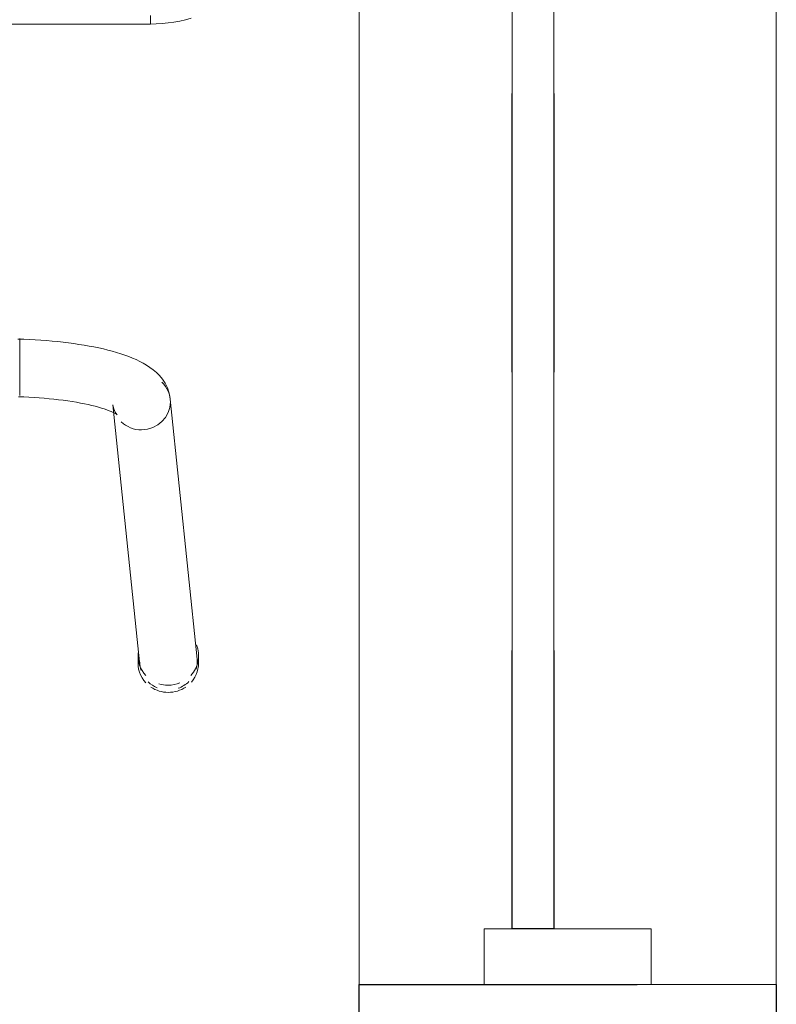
# Model space of a CAD drawing. Header units: metres. Extents: x 1.7 to 42.3, y -72.9 to -47.6.
# Tile 47 of 216: x 9.519 to 9.791, y -65.478 to -65.124. Entities that reach past the tile are written whole.
import ezdxf

# ---------------------------------------------------------------- set-up
doc = ezdxf.new("R2010")
doc.units = ezdxf.units.M
doc.linetypes.add('Traço', pattern=[0.006, 0.003, -0.003])
doc.linetypes.add('Traço_2_', pattern=[0.006, 0.003, -0.003])
doc.layers.add('A-GLAZ', color=7, linetype='Continuous', lineweight=18)
doc.layers.add('I-FURN', color=7, linetype='Continuous', lineweight=18)
doc.layers.add('A-GLAZ-HDLN', color=7, linetype='Traço', lineweight=25, true_color=0x00007f)

# ---------------------------------------------------------------- blocks, each defined once
blk = doc.blocks.new('ConjuntoParaAlunoTamanho6 - CJA06_ConjuntoParaAlunoTamanho6-V13-2PAV - FRIGORÍFICA')
at = {"layer": 'I-FURN', "color": 253, "true_color": 0xaaaaaa}
for p, q in [((-0.2643, 0.29456), (-0.2643, 0.29197)), ((-0.23354, 0.20182), (-0.24321, 0.29526)), ((-0.24254, 0.29197), (-0.24254, 0.29456)), ((-0.2638, 0.29312), (-0.25413, 0.19969)), ((-0.2, 0.19844), (-0.2, 0.19411)), ((-0.2, 0.19393), (-0.2, 0.18575)), ((-0.2, 0.18573), (-0.2, 0.17922)), ((-0.2, 0.17916), (-0.2, 0.17794)), ((0.247, 0.06497), (-0.247, 0.06497)), ((-0.247, 0.06497), (-0.247, 0.06197)), ((0.247, 0.06497), (-0.247, 0.06497))]:
    blk.add_line(p, q, dxfattribs=at)
at = {"layer": 'I-FURN', "color": 253, "true_color": 0xaaaaaa, "flags": 128}
for points in [[(-0.23354, 0.20182), (-0.23373, 0.20287), (-0.23403, 0.20376), (-0.23437, 0.20445), (-0.23469, 0.20492), (-0.23492, 0.20521), (-0.23505, 0.20534), (-0.23507, 0.20536)], [(-0.23507, 0.20536), (-0.23501, 0.20531), (-0.23482, 0.20518), (-0.23451, 0.20499), (-0.23408, 0.20476), (-0.23355, 0.20449), (-0.23291, 0.2042), (-0.23217, 0.20389), (-0.23133, 0.20358), (-0.23041, 0.20326), (-0.22941, 0.20294), (-0.22832, 0.20262), (-0.22717, 0.2023), (-0.22594, 0.20199), (-0.22464, 0.20169), (-0.22328, 0.2014), (-0.22186, 0.20112), (-0.22039, 0.20086), (-0.21886, 0.2006), (-0.21729, 0.20036), (-0.21567, 0.20014), (-0.214, 0.19993), (-0.2123, 0.19973), (-0.21057, 0.19956), (-0.2088, 0.1994), (-0.207, 0.19926), (-0.20518, 0.19913), (-0.20334, 0.19903), (-0.20148, 0.19894), (-0.19961, 0.19888)], [(-0.25413, 0.19969), (-0.25375, 0.19762), (-0.25311, 0.19572), (-0.25226, 0.19403), (-0.25129, 0.19256), (-0.25023, 0.19128), (-0.24913, 0.19017), (-0.24799, 0.18919), (-0.24683, 0.18832), (-0.24563, 0.18753), (-0.24441, 0.18681), (-0.24316, 0.18615), (-0.24188, 0.18553), (-0.24055, 0.18496), (-0.23919, 0.18441), (-0.23778, 0.1839), (-0.23633, 0.18341), (-0.23483, 0.18295), (-0.2333, 0.18251), (-0.23171, 0.1821), (-0.23008, 0.1817), (-0.22841, 0.18133), (-0.2267, 0.18098), (-0.22495, 0.18064), (-0.22315, 0.18033), (-0.22132, 0.18004), (-0.21946, 0.17976), (-0.21756, 0.17951), (-0.21562, 0.17928), (-0.21366, 0.17906), (-0.21168, 0.17887), (-0.20967, 0.1787), (-0.20763, 0.17855), (-0.20558, 0.17842), (-0.20352, 0.17831), (-0.20144, 0.17823), (-0.19935, 0.17816)], [(-0.247, 0.06497), (-0.24912, 0.06492), (-0.25124, 0.0648), (-0.25334, 0.06459), (-0.25544, 0.06429), (-0.25753, 0.06391), (-0.2596, 0.06345), (-0.26165, 0.0629)]]:
    blk.add_lwpolyline(points, dxfattribs=at)
at = {"layer": 'I-FURN', "color": 253, "true_color": 0xaaaaaa}
for centre, major_axis, ratio, start_param, end_param in [((-0.25342, 0.29456), (0.01088, 0), 0.965926, 1.570796, 2.185058), ((-0.25342, 0.29456), (0.01088, 0), 0.965926, 0.959427, 1.570796), ((-0.25342, 0.29456), (0.01088, 0), 0.965926, 2.438822, 3.243525), ((-0.25351, 0.29419), (0.01029, 0.00107), 0.967158, 1.815725, 2.256389), ((-0.25342, 0.29197), (0.01088, 0), 0.965926, 1.570796, 1.965237), ((-0.25342, 0.29197), (0.01088, 0), 0.965926, 1.257624, 1.559899), ((-0.25351, 0.29419), (0.01029, 0.00107), 0.967158, 0.685592, 1.060105), ((-0.25342, 0.29456), (0.01088, 0), 0.965926, 6.170166, 7.020457), ((-0.25342, 0.29197), (0.01088, 0), 0.965926, 2.404268, 3.526261), ((-0.25342, 0.29197), (0.01088, 0), 0.965926, 6.182855, 7.015454), ((-0.25351, 0.29419), (0.01029, 0.00107), 0.967158, 2.780211, 3.141593), ((-0.25351, 0.29419), (0.01029, 0.00107), 0.967158, 6.18338, 6.464028), ((-0.24383, 0.20075), (0.01029, 0.00107), 0.967158, 1.470991, 3.041787), ((-0.24383, 0.20075), (0.01029, 0.00107), 0.967158, 0.685592, 1.470991), ((-0.24383, 0.20075), (0.01029, 0.00107), 0.967158, 3.041787, 3.827185)]:
    blk.add_ellipse(centre, major_axis=major_axis, ratio=ratio, start_param=start_param, end_param=end_param, dxfattribs=at)
blk = doc.blocks.new('JANELA1 - Paineis _2x1_ 2 x 1_00-8467672-2PAV - FRIGORÍFICA')
at = {"layer": 'A-GLAZ', "color": 253, "true_color": 0xaaaaaa}
for p, q in [((-0.97, 0.075), (0.97, 0.075)), ((1, 0.075), (0.97, 0.075)), ((0.97, 0.075), (0.97, 0.03)), ((0.97, 0.03), (0.95, 0.03)), ((0.95, 0.03), (0.95, -0.03)), ((0.97, -0.03), (0.97, 0.03)), ((0.95, -0.005), (0.01, -0.005)), ((0.01, -0.02), (0.95, -0.02)), ((0.95, -0.03), (0.97, -0.03)), ((0.97, -0.03), (0.97, -0.075)), ((0.97, -0.075), (-0.97, -0.075)), ((0.97, -0.075), (1, -0.075))]:
    blk.add_line(p, q, dxfattribs=at)
at = {"layer": 'A-GLAZ-HDLN', "color": 9, "linetype": 'Traço_2_', "true_color": 0xaaaad4}
for p, q in [((0.97, -0.075), (0.97, 0.075)), ((0.97, 0.075), (1, 0.075)), ((-0.95, -0.005), (0.95, -0.005)), ((0.95, -0.005), (0.95, -0.02)), ((0.95, -0.02), (-0.95, -0.02)), ((1, -0.075), (0.97, -0.075))]:
    blk.add_line(p, q, dxfattribs=at)
blk = doc.blocks.new('4 GRE - ESCOLA DE CINEMA E AUDIOVISUAL CINE REX R07_rvt-1-2PAV - FRIGORÍFICA')
at = {"layer": 'A-GLAZ', "color": 253, "lineweight": 18, "true_color": 0xaaaaaa, "rotation": 269.9999999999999}
blk.add_blockref('JANELA1 - Paineis _2x1_ 2 x 1_00-8467672-2PAV - FRIGORÍFICA', (9.71566, -64.50043), dxfattribs=at)
at = {"layer": 'I-FURN', "color": 253, "lineweight": 18, "true_color": 0xaaaaaa, "rotation": 180}
blk.add_blockref('ConjuntoParaAlunoTamanho6 - CJA06_ConjuntoParaAlunoTamanho6-V13-2PAV - FRIGORÍFICA', (9.31867, -65.06045), dxfattribs=at)

msp = doc.modelspace()

# ---------------------------------------------------------------- block references
at = {"lineweight": 5}
msp.add_blockref('4 GRE - ESCOLA DE CINEMA E AUDIOVISUAL CINE REX R07_rvt-1-2PAV - FRIGORÍFICA', (0, 0), dxfattribs=at)

doc.saveas('drawing.dxf')
